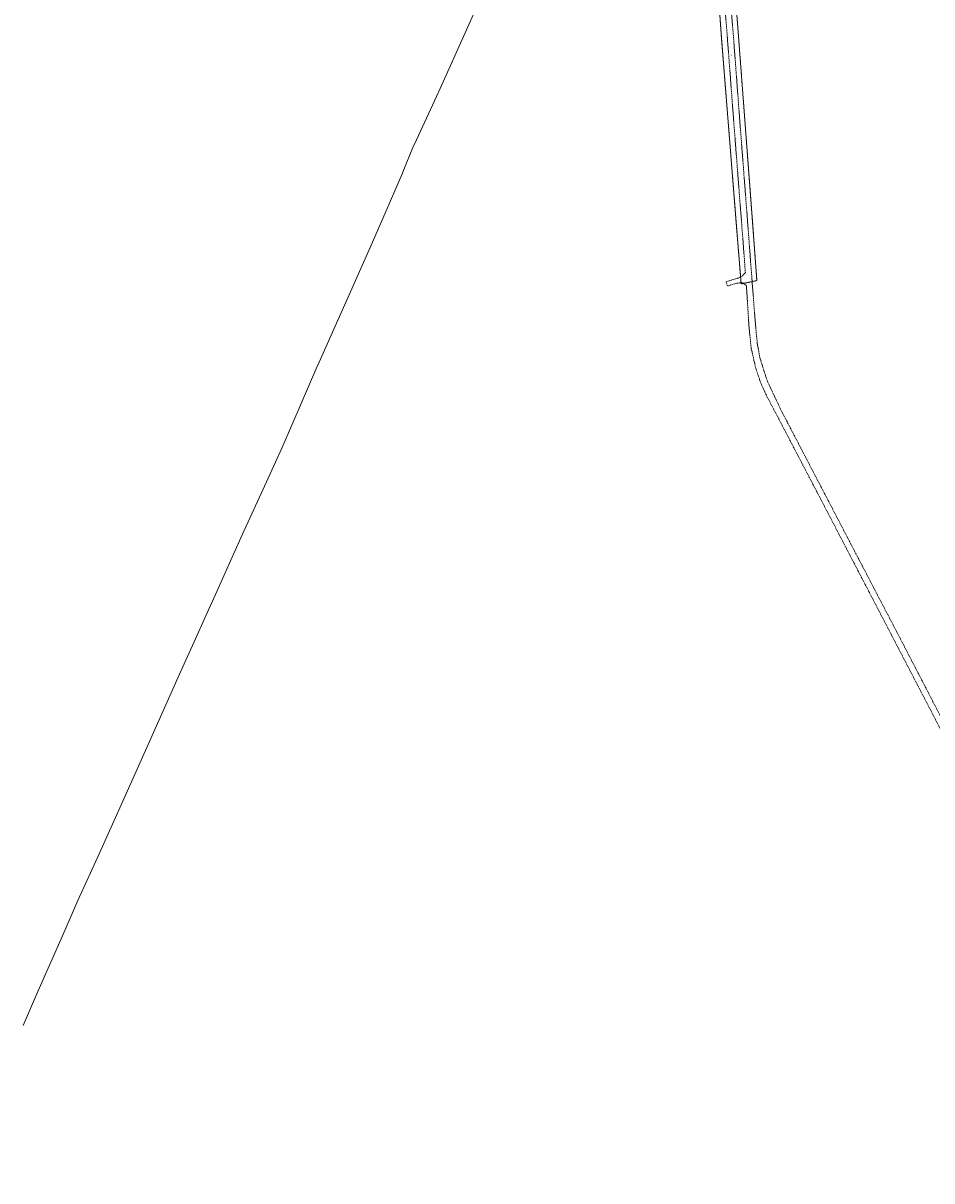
# Model space of a CAD drawing. Header units: metres. Extents: x 5550910 to 5553628, y 5952297 to 5957865.
# Tile 1 of 36: x 5550962 to 5551877, y 5953175 to 5954340. Entities that reach past the tile are written whole.
import ezdxf
from ezdxf.enums import TextEntityAlignment as Align

# ---------------------------------------------------------------- set-up
doc = ezdxf.new("R2010")
doc.units = ezdxf.units.M
for name, pattern in [('1.5_0.5', [2, 1.5, -0.5]), ('219-500', [0]), ('egug-500', [1, 0.5, -0.5])]:
    doc.linetypes.add(name, pattern=pattern)
doc.styles.get("Standard").update_dxf_attribs({"font": 'Working1250', "width": 0.75})

msp = doc.modelspace()

# ---------------------------------------------------------------- linework, layer by layer
at = {"layer": '218-kontur użytku gruntowego', "color": 3, "linetype": 'egug-500', "lineweight": 18, "flags": 128}
for points in [[(5551658.39, 5954419.95), (5551665.16, 5954325.46)], [(5551682.31, 5954327.3), (5551681.05, 5954343.44)], [(5551665.16, 5954325.46), (5551680.39, 5954135.27)], [(5551684.51, 5954298.23), (5551682.31, 5954327.3)], [(5551696.81, 5954135.72), (5551684.51, 5954298.23)], [(5551680.39, 5954135.27), (5551684.46, 5954084.58)], [(5551700.78, 5954081.2), (5551696.81, 5954135.72)], [(5551684.46, 5954084.58), (5551684.87, 5954079.47)], [(5551685, 5954077.83), (5551700.78, 5954081.2)], [(5551684.87, 5954079.47), (5551685, 5954077.83)]]:
    msp.add_lwpolyline(points, dxfattribs=at)
at = {"layer": '219-działka ewidencyjna', "color": 7, "linetype": '219-500', "lineweight": 18, "flags": 128}
for points in [[(5551669.13, 5954496.09), (5551682.31, 5954327.3)], [(5551665.16, 5954325.46), (5551658.39, 5954419.95)], [(5551680.39, 5954135.27), (5551665.16, 5954325.46)], [(5551682.31, 5954327.3), (5551696.81, 5954135.72)], [(5551685, 5954077.83), (5551680.39, 5954135.27)], [(5551696.81, 5954135.72), (5551700.78, 5954081.2)], [(5551685, 5954077.83), (5551700.78, 5954081.2)]]:
    msp.add_lwpolyline(points, dxfattribs=at)
at = {"layer": 'jezdnia', "color": 7, "linetype": '1.5_0.5', "lineweight": 18, "flags": 128}
msp.add_lwpolyline([(5551455.46, 5955436.36), (5551462.84, 5955440.11), (5551462.72, 5955438.4), (5551463.73, 5955425.01), (5551465.59, 5955414.78), (5551471.39, 5955401.64), (5551476.26, 5955393.49), (5551481.57, 5955385.59), (5551486.91, 5955377.94), (5551492.56, 5955369.92), (5551498.17, 5955361.88), (5551503.54, 5955353.79), (5551508.46, 5955345.75), (5551513.01, 5955337.32), (5551517.06, 5955328.95), (5551521.26, 5955320.4), (5551527.99, 5955306.48), (5551534.66, 5955292.46), (5551540.03, 5955281.11), (5551544.46, 5955272.26), (5551549.92, 5955261.82), (5551556.78, 5955249.11), (5551563.35, 5955237.41), (5551576.27, 5955214.14), (5551589.15, 5955190.94), (5551602.61, 5955166.79), (5551610.2, 5955153.13), (5551615.51, 5955143.14), (5551619.01, 5955135.22), (5551622.49, 5955125.88), (5551624.8, 5955117.28), (5551625.95, 5955111.72), (5551627.11, 5955102.56), (5551627.35, 5955092.82), (5551626.85, 5955081.7), (5551625.88, 5955070.37), (5551623.7, 5955047.04), (5551620.95, 5955020.53), (5551617.92, 5954991.94), (5551615.38, 5954967.14), (5551613.18, 5954947.28), (5551611.52, 5954931.92), (5551610.33, 5954919.85), (5551609.4, 5954907.11), (5551609.24, 5954894.54), (5551609.55, 5954883.4), (5551610.4, 5954873.42), (5551611.97, 5954861.74), (5551614.66, 5954846.3), (5551617.57, 5954829.95), (5551622.78, 5954801.05), (5551627.75, 5954773.57), (5551632.86, 5954745.16), (5551637.68, 5954717.39), (5551641.61, 5954694.82), (5551646.22, 5954667.88), (5551648.5, 5954654.19), (5551650.68, 5954640.43), (5551652.8, 5954625.44), (5551654.84, 5954609.05), (5551656.47, 5954593.16), (5551657.56, 5954579.76), (5551658.22, 5954571.81), (5551661.67, 5954527.38), (5551663.82, 5954499.25), (5551665.88, 5954471.68), (5551666.57, 5954462.47), (5551666.66, 5954461.93), (5551672.22, 5954389.95), (5551675.28, 5954351.04), (5551677.91, 5954318.05), (5551683.44, 5954244.25), (5551687.09, 5954197.42), (5551690.15, 5954157.69), (5551698.86, 5954043.22), (5551701.1, 5954018.88), (5551703.84, 5954003.49), (5551711.13, 5953980.46), (5551724.65, 5953951.63), (5551832.15, 5953745.44), (5551835.68, 5953738.86), (5551892.81, 5953628.66), (5551917.14, 5953581.55), (5551966.35, 5953486.49), (5551994.72, 5953431.65), (5552025.63, 5953371.58), (5552071.66, 5953283.52), (5552082.57, 5953262.51), (5552091.2, 5953243.96), (5552093.79, 5953236), (5552095.32, 5953229.38), (5552096.23, 5953224.74), (5552096.78, 5953218.46), (5552100.14, 5953217.29), (5552100.02, 5953214.11), (5552097, 5953213.18), (5552096.9, 5953207.97), (5552096.49, 5953201.04), (5552096.15, 5953198.09), (5552095.51, 5953192.94), (5552094.39, 5953184.52), (5552092.92, 5953174.68), (5552086.6, 5953175.52), (5552087.15, 5953181.17), (5552087.92, 5953187.13), (5552089.57, 5953201.15), (5552090.1, 5953206.02), (5552090.25, 5953210.99), (5552090.32, 5953212.13), (5552090.34, 5953215.17), (5552090.18, 5953219.38), (5552089.86, 5953222.64), (5552089.18, 5953225.81), (5552088.58, 5953229.73), (5552083.72, 5953244.98), (5552079.77, 5953254.29), (5552072.88, 5953268), (5552038.97, 5953333.01), (5552035.49, 5953333.57), (5552033.38, 5953337.96), (5552034.81, 5953340.91), (5551999.22, 5953409.52), (5551969.85, 5953466.23), (5551946.4, 5953511.81), (5551910.17, 5953581.82), (5551879.79, 5953640.62), (5551838.98, 5953719.14), (5551834.68, 5953727.41), (5551765.67, 5953859.94), (5551722.89, 5953941.84), (5551718.7, 5953949.73), (5551709.81, 5953966.79), (5551704.51, 5953978.64), (5551699.67, 5953992.93), (5551695.07, 5954013.03), (5551692.89, 5954034.57), (5551690.3, 5954075.98), (5551686.75, 5954079.02), (5551680.53, 5954078.59), (5551671.21, 5954075.63), (5551669.84, 5954079.96), (5551681.88, 5954083.76), (5551686.1, 5954085.62), (5551689.23, 5954089.48), (5551684.5, 5954152.19), (5551683.75, 5954161.01), (5551678.17, 5954232.97), (5551671.58, 5954319.64), (5551667.8, 5954368.46), (5551665.49, 5954398.42), (5551660.67, 5954461.52), (5551660.6, 5954463.01), (5551659.45, 5954477.3), (5551657.59, 5954501.58), (5551655.41, 5954529.68), (5551653.55, 5954552.49), (5551652.2, 5954554.53), (5551650.8, 5954555.88), (5551649.26, 5954556.61), (5551647.29, 5954557.16), (5551642.56, 5954558.16), (5551633.34, 5954560.05), (5551634.32, 5954564.09), (5551639.82, 5954563.11), (5551645.81, 5954561.93), (5551647.69, 5954562.06), (5551649.42, 5954562.55), (5551650.94, 5954563.9), (5551651.84, 5954565.19), (5551652.48, 5954566.52), (5551651.43, 5954579.7), (5551650.62, 5954589.92), (5551649.8, 5954598.78), (5551648.73, 5954608.14), (5551647.37, 5954620.12), (5551645.22, 5954635.92), (5551642.82, 5954651.1), (5551640.4, 5954665.92), (5551635.83, 5954692.45), (5551631.2, 5954719.48), (5551627.16, 5954742.48), (5551624.12, 5954759.39), (5551618.16, 5954792.27), (5551612.87, 5954821.32), (5551608.74, 5954844.33), (5551606.24, 5954858.98), (5551604.66, 5954869.82), (5551603.57, 5954881.44), (5551602.87, 5954892.76), (5551602.85, 5954904.59), (5551603.56, 5954916.05), (5551604.7, 5954927.95), (5551606.4, 5954942.28), (5551608.06, 5954956.8), (5551611, 5954984.81), (5551613.91, 5955012.23), (5551616.79, 5955039.97), (5551617.36, 5955044.74), (5551619.35, 5955066.31), (5551620.39, 5955080.65), (5551620.78, 5955093.59), (5551619.97, 5955105.33), (5551618.25, 5955116.23), (5551614.99, 5955127.4), (5551612.65, 5955133.54), (5551610.64, 5955138.15), (5551609.52, 5955140.32), (5551606.5, 5955146.61), (5551605.34, 5955148.99), (5551598.71, 5955161.09), (5551585.07, 5955185.86), (5551571.93, 5955209.34), (5551558.7, 5955233.28), (5551551.28, 5955246.32), (5551544.81, 5955258.25), (5551538.95, 5955269.35), (5551534.5, 5955278.23), (5551530.09, 5955287.52), (5551524.37, 5955299.62), (5551518.43, 5955311.96), (5551511.28, 5955326.64), (5551507.77, 5955333.65), (5551503.83, 5955341.4), (5551498.9, 5955349.41), (5551493.75, 5955357.22), (5551488.17, 5955365.39), (5551482.73, 5955372.79), (5551476.66, 5955381.16), (5551471.18, 5955388.76), (5551464.9, 5955397.81), (5551463.59, 5955400.61), (5551459.01, 5955410.42), (5551456.04, 5955425.5)], close=True, dxfattribs=at)
at = {"layer": 'przewód gazowy', "color": 52, "linetype": 'CONTINUOUS', "lineweight": 18, "flags": 128}
msp.add_lwpolyline([(5551417.15, 5954352.6), (5551408.61, 5954333.56), (5551382.16, 5954274.59), (5551378.46, 5954266.57), (5551358.39, 5954223.04), (5551354.73, 5954215.09), (5551345.65, 5954193.05), (5551344.08, 5954189.31), (5551336.58, 5954171.49), (5551327.93, 5954151.35), (5551311.6, 5954114.56), (5551296.77, 5954081.13), (5551290.43, 5954066.84), (5551275.1, 5954032.34), (5551260.36, 5953999.15), (5551258.15, 5953994.05), (5551233.89, 5953937.9), (5551222.92, 5953912.53), (5551216.32, 5953898.18), (5551190.76, 5953842.66), (5551184.41, 5953828.87), (5551172.66, 5953802.52), (5551155.96, 5953765.09), (5551152.99, 5953758.42), (5551149.09, 5953749.75), (5551137.63, 5953724.3), (5551119.82, 5953684.76), (5551077.18, 5953589.05), (5551039.31, 5953504.66), (5551017.39, 5953456.82), (5551002.14, 5953421.31), (5550977.38, 5953365.45), (5550962.5, 5953331.26)], dxfattribs=at)

# ---------------------------------------------------------------- texts
at = {"layer": 'jezdnia-Atr17', "color": 7, "width": 0.667}
msp.add_text('j.mb', height=0.75, rotation=94.3, dxfattribs=at).set_placement((5551675.67, 5954307))
at = {"layer": 'przewód gazowy-Atr1', "color": 40, "width": 0.667}
for rotation, p in [(65.842, (5551394.378, 5954301.831)), (65.28, (5551208.806, 5953881.857)), (65.986, (5551104.14, 5953649.56)), (65.383, (5551031.44, 5953487.49)), (66.481, (5550972.37, 5953353.93))]:
    msp.add_text('gs150', height=0.75, rotation=rotation, dxfattribs=at).set_placement(p, align=Align.MIDDLE_CENTER)

doc.saveas('drawing.dxf')
